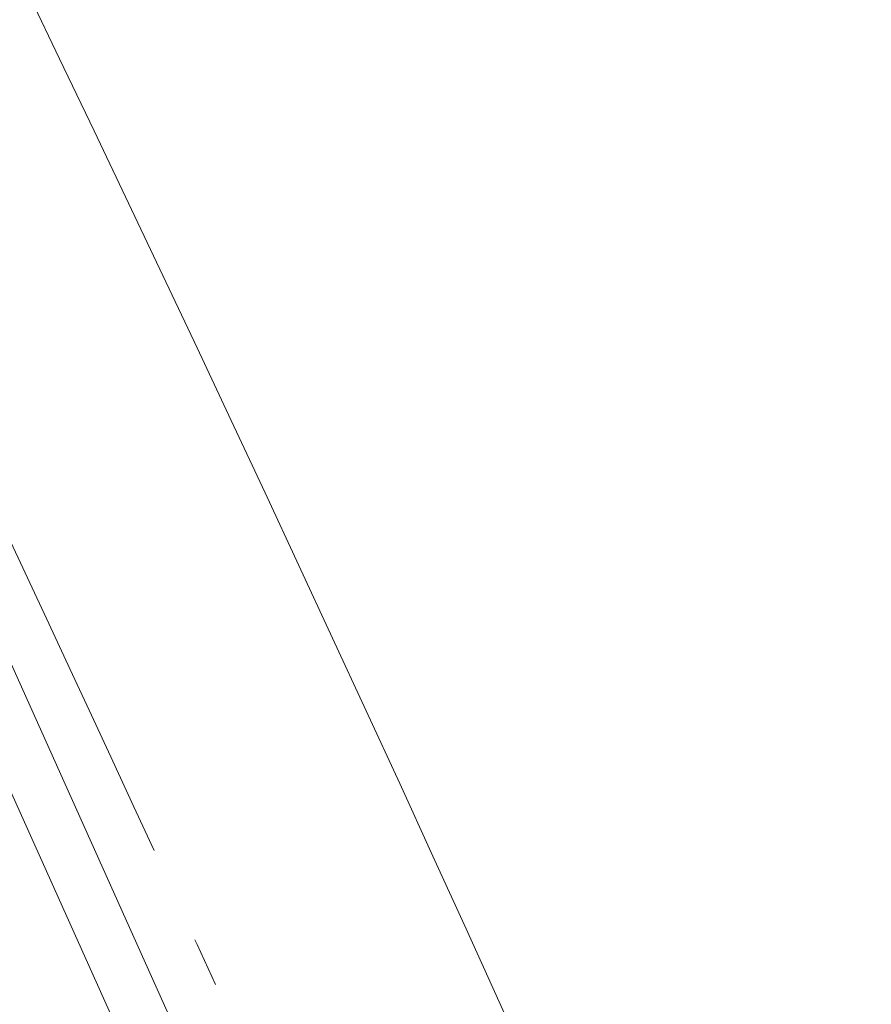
# Model space of a CAD drawing. Header units: millimetres. Extents: x -62314 to 79800, y -34032 to 28340.
# Tile 250 of 256: x 63925 to 64538, y 954 to 1662. Entities that reach past the tile are written whole.
import ezdxf

# ---------------------------------------------------------------- set-up
doc = ezdxf.new("R2010")
doc.units = ezdxf.units.MM
doc.header["$LTSCALE"] = 508
doc.linetypes.add('Dash Style-6', pattern=[1.04164, 0.625, -0.20828, 0.06943, -0.13893])
for name, color, linetype, lineweight in [('(00) tekening-aanzicht grijs', 8, 'Continuous', 0), ('(00) tekening-stramien-algemeen', 7, 'Dash Style-6', 0), ('None', 7, 'Continuous', 0)]:
    doc.layers.add(name, color=color, linetype=linetype, lineweight=lineweight)

# ---------------------------------------------------------------- blocks, each defined once
blk = doc.blocks.new('bu-b-10')
at = {"layer": 'None', "color": 17, "lineweight": 0, "transparency": 33554687, "flags": 128}
blk.add_lwpolyline([(20372.98, 6432.41), (20396.98, 6402.96), (19474.2, 5650.98), (19450.19, 5680.44)], close=True, dxfattribs=at)
blk = doc.blocks.new('blok B 01 (2D)')
at = {"layer": '(00) tekening-aanzicht grijs', "color": 17, "lineweight": 0, "transparency": 33554687, "flags": 128}
blk.add_lwpolyline([(67147.1, 17815), (67147.15, 17815, 0.120217), (58755.98, 30980.72), (59001.11, 31046.44), (59684.33, 30368.24), (59885.21, 30565.97, -0.112264), (67637.51, 17925.97, -0.000404), (67654.79, 17874.82), (67653.59, 17874.13, -0.068823), (67693, 17589.15), (67693, 8520.64), (67193, 8520.64), (67193, 17589.15, 0.081822), (67163.93, 17765.58)], format="xyb", dxfattribs=at)
at = {"layer": 'None', "color": 17, "lineweight": 0, "transparency": 33554687, "flags": 128}
blk.add_lwpolyline([(67854.77, 18398.59, 0.109455), (60141.36, 30818.11)], format="xyb", dxfattribs=at)
at = {"layer": 'None', "color": 17, "transparency": 33554687, "rotation": 90}
blk.add_blockref('bu-b-10', (68046.99, 8444.05), dxfattribs=at)
blk = doc.blocks.new('Stramien blok B')
at = {"layer": '(00) tekening-stramien-algemeen', "color": 2, "lineweight": 0, "transparency": 33554687}
blk.add_arc((35700.81, -3868.71), 33612.33, 18.044708, 49.822253, dxfattribs=at)

msp = doc.modelspace()

# ---------------------------------------------------------------- block references
at = {"layer": 'None', "color": 17, "transparency": 33554687}
for name, p, rotation in [('blok B 01 (2D)', (-3125.94, -10622.93), 344.9999999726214), ('Stramien blok B', (0, 0), 344.9999645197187)]:
    msp.add_blockref(name, p, dxfattribs=dict(at, rotation=rotation))

doc.saveas('drawing.dxf')
